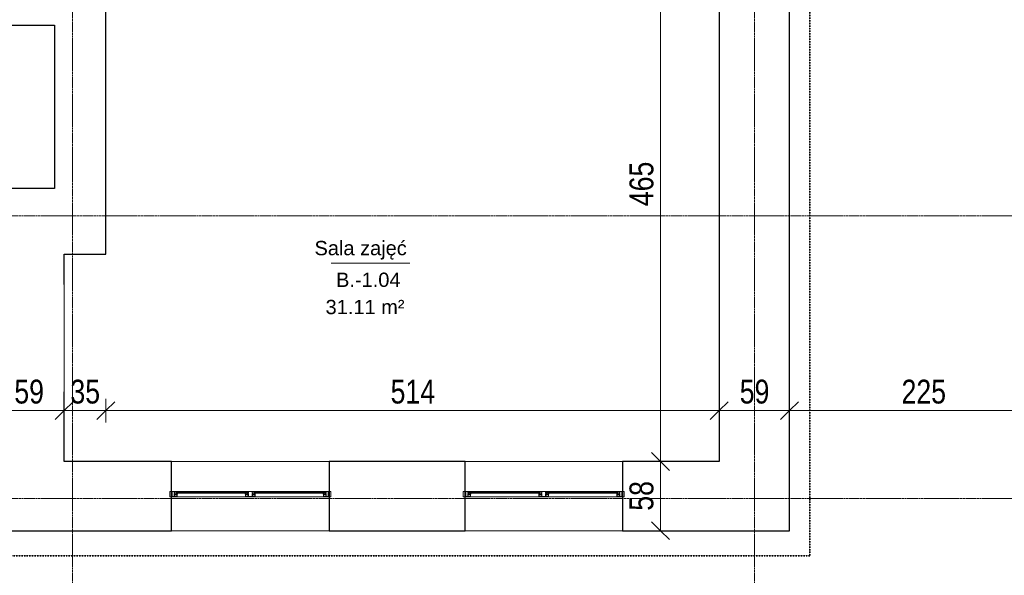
# Model space of a CAD drawing. Header units: millimetres. Extents: x -56641 to 6003, y -24465 to 16563.
# Tile 64 of 79: x -11126 to -2873, y -14208 to -9550. Entities that reach past the tile are written whole.
import ezdxf

# ---------------------------------------------------------------- set-up
doc = ezdxf.new("R2010")
doc.units = ezdxf.units.MM
doc.linetypes.add('__FK_przerywana', pattern=[3.2004, 1.6002, -1.6002])
doc.linetypes.add('Linia siatki', pattern=[22.225, 12.7, -3.175, 3.175, -3.175])
for name, color, linetype, lineweight in [('A-ANNO-DIMS', 7, 'Continuous', 5), ('A-ANNO-DIMS-100', 7, 'Continuous', 5), ('A-AREA-IDEN', 7, 'Continuous', 5), ('A-DETL-GENF', 7, 'Continuous', 5), ('A-GLAZ', 7, 'Continuous', 5), ('A-WALL', 7, 'Continuous', 5), ('G-IMPT', 7, 'Continuous', 5), ('S-GRID', 7, 'Continuous', 5)]:
    doc.layers.add(name, color=color, linetype=linetype, lineweight=lineweight)
doc.layers.add('A-DETL', color=7, linetype='Continuous', lineweight=5, true_color=0x00a600)
doc.styles.add('Arial_2', font='arial.ttf', dxfattribs={"width": 0.8, "height": 200})
doc.styles.add('Arial_3', font='arial.ttf', dxfattribs={"height": 120})
doc.dimstyles.new('REVIT_standard', dxfattribs={"dimscale": 304.8, "dimtxt": 204.05188, "dimasz": 0.492126, "dimexe": 0.328084, "dimexo": 0.0625, "dimgap": 0, "dimtad": 1, "dimdec": 0, "dimlfac": 0.1, "dimzin": 0, "dimdsep": 46, "dimtxsty": 'Arial_2', "dimblk1": 'OBLIQUE', "dimblk2": 'OBLIQUE', "dimsah": 1, "dimcen": 0.09, "dimazin": 0, "dimtfac": 1, "dimtdec": 4, "dimtix": 1, "dimtmove": 0, "dimatfit": 3, "dimfxl": 0.328084, "dimfxlon": 1, "dimtvp": 1, "dimtolj": 1, "dimtzin": 0, "dimarcsym": 2})

# ---------------------------------------------------------------- blocks, each defined once
blk = doc.blocks.new('Aluprof_MB-45_I_Alu_Window-FIX-4-panel_ENG_R-00495 - 1230 x 1486-1784365-RZUT PIWNICY')
at = {"layer": 'A-DETL-GENF'}
for p, q in [((-43.5, 40), (-610, 40)), ((-610, 31), (-43.5, 31)), ((-610, 25), (-43.5, 25)), ((610, 40), (43.5, 40)), ((43.5, 31), (610, 31)), ((43.5, 25), (610, 25)), ((-38.7, -5), (-613.3, -5)), ((613.2, -5), (11.1, -5))]:
    blk.add_line(p, q, dxfattribs=at)
at = {"layer": 'A-GLAZ', "color": 55, "true_color": 0xafaf3c}
for p, q in [((-675, 40), (-660, 40)), ((-675, -5), (-675, 40)), ((-660, 40), (-660, -5)), ((675, 40), (660, 40)), ((660, 40), (660, -5)), ((675, -5), (675, 40)), ((-660, -5), (-675, -5)), ((660, -5), (675, -5))]:
    blk.add_line(p, q, dxfattribs=at)
at = {"layer": 'G-IMPT'}
for p, q in [((-622.7, 25), (-622.4, 25)), ((-613.2, 21.4), (-615.1, 21.4)), ((-613, 16.6), (-612.9, 18.3)), ((-611.9, 16.4), (-612.8, 16.4)), ((-612.6, 22.3), (-612.7, 21.8)), ((-612.4, 25), (-610.9, 25)), ((-609.9, 23.3), (-611.1, 17.1)), ((-43.6, 23.3), (-42.4, 17.1)), ((-41.1, 25), (-42.6, 25)), ((-41.6, 16.4), (-40.7, 16.4)), ((-40.9, 22.3), (-40.8, 21.8)), ((-40.5, 16.6), (-40.6, 18.3)), ((-40.3, 21.4), (-38.4, 21.4)), ((-30.8, 25), (-31.1, 25)), ((30.8, 25), (31.1, 25)), ((40.3, 21.4), (38.4, 21.4)), ((40.5, 16.6), (40.6, 18.3)), ((41.6, 16.4), (40.7, 16.4)), ((40.9, 22.3), (40.8, 21.8)), ((41.1, 25), (42.6, 25)), ((43.6, 23.3), (42.4, 17.1)), ((609.9, 23.3), (611.1, 17.1)), ((612.4, 25), (610.9, 25)), ((611.9, 16.4), (612.8, 16.4)), ((612.6, 22.3), (612.7, 21.8)), ((613, 16.6), (612.9, 18.3)), ((613.2, 21.4), (615.1, 21.4)), ((622.7, 25), (622.4, 25))]:
    blk.add_line(p, q, dxfattribs=at)
at = {"layer": 'G-IMPT', "flags": 128}
for points in [[(-610, 39.5), (-610.5, 40), (-660, 40), (-660, 36.4), (-658.5, 36), (-658, 36), (-658, 38), (-655, 38), (-655, 28.3), (-654.8, 28.1), (-655, 27.9), (-655, 20), (-658, 20), (-658, 22), (-658.5, 22), (-660, 21.6), (-660, 13.4), (-658.5, 13), (-658, 13), (-658, 15), (-655, 15), (-655, 6.2), (-654.8, 6), (-655, 5.8), (-655, -3), (-658, -3), (-658, -1), (-658.5, -1), (-660, -1.4), (-660, -5), (-631, -5), (-631, -1.4), (-632.5, -1), (-633, -1), (-633, -3), (-636, -3), (-636, 5.8), (-636.2, 6), (-636, 6.2), (-636, 15), (-633, 15), (-633, 13), (-632.5, 13), (-631, 13.4), (-631, 24.1), (-631.2, 24.3), (-632, 24.3), (-632.2, 24.1), (-632.2, 22.8), (-636, 22.8), (-636, 27.9), (-636.2, 28.1), (-636, 28.3), (-636, 33.3), (-632.2, 33.3), (-632.2, 32), (-632, 31.8), (-631.2, 31.8), (-631, 32), (-631, 34.5), (-631.2, 34.7), (-634.5, 34.7), (-634.5, 36), (-636, 36), (-636, 38.4), (-620, 38.4), (-620, 36), (-621.5, 36), (-621.5, 35), (-618, 35), (-617, 36), (-618.5, 36), (-618.5, 38.5), (-611.5, 38.5), (-611.5, 36), (-613, 36), (-612, 35), (-610, 35)], [(-637.6, 21.8), (-637.1, 21.3), (-632.5, 21.3), (-632.5, 16.5), (-637.1, 16.5), (-637.6, 16), (-637.6, -3.4), (-653.4, -3.4), (-653.4, 16), (-653.9, 16.5), (-658.5, 16.5), (-658.5, 18.5), (-653.9, 18.5), (-653.4, 19), (-653.4, 38.4), (-637.6, 38.4)], [(-633.2, -0.8), (-633.3, -1.2), (-633.9, -1.4), (-635, -0.7), (-634.7, 0.2), (-629.8, 0.2), (-629.8, -3.1), (-629.3, -3.6), (-615.4, -3.6), (-614.4, -2.6), (-614.4, 11.3), (-614.9, 11.8), (-632.2, 11.8), (-635.1, 11.8), (-635.5, 12.7), (-633.6, 14.5), (-633.2, 14.4), (-633.2, 12.8), (-631, 12.8), (-614.8, 12.8), (-614.3, 13.3), (-614.3, 15.5), (-615.5, 15.5), (-620.6, 17.4), (-621, 17.9), (-620.9, 18.3), (-620.2, 18.5), (-615.3, 16.7), (-614.5, 16.7), (-614.8, 18.5), (-613.5, 18.5), (-613, 18), (-613, -4.7), (-613.3, -5), (-631, -5), (-631, -0.8)], [(-616.3, 31.1), (-617.9, 31.1), (-618.7, 31), (-620, 31), (-620.3, 31.3), (-620, 34.7), (-619.7, 35), (-610.3, 35), (-610, 34.7), (-609.7, 31.3), (-610, 31), (-611.3, 31), (-612.1, 31.1), (-613.7, 31.1), (-614.4, 31), (-615.6, 31)], [(-37.2, 31.1), (-35.6, 31.1), (-34.8, 31), (-33.5, 31), (-33.2, 31.3), (-33.5, 34.7), (-33.8, 35), (-43.2, 35), (-43.5, 34.7), (-43.8, 31.3), (-43.5, 31), (-42.2, 31), (-41.4, 31.1), (-39.8, 31.1), (-39.1, 31), (-37.9, 31)], [(43, 40), (43.5, 39.5), (43.5, 35), (41.5, 35), (40.5, 36), (42, 36), (42, 38.5), (35, 38.5), (35, 36), (36.5, 36), (35.5, 35), (32, 35), (32, 36), (33.5, 36), (33.5, 38.2), (17.5, 38.2), (17.5, 36), (19, 36), (19, 34.7), (22.3, 34.7), (22.5, 34.5), (22.5, 32), (22.3, 31.8), (21.5, 31.8), (21.3, 32), (21.3, 33.3), (17.4, 33.3), (17.4, 28.3), (17.2, 28.1), (17.4, 27.9), (17.4, 22.8), (21.3, 22.8), (21.3, 24.1), (21.5, 24.3), (22.3, 24.3), (22.5, 24.1), (22.5, 13.4), (21, 13), (20.5, 13), (20.5, 15), (17.5, 15), (17.5, 6.2), (17.3, 6), (17.5, 5.8), (17.5, -3), (20.5, -3), (20.5, -1), (21, -1), (22.5, -1.4), (22.5, -5), (-22.5, -5), (-22.5, -1.4), (-21, -1), (-20.5, -1), (-20.5, -3), (-17.5, -3), (-17.5, 5.8), (-17.3, 6), (-17.5, 6.2), (-17.5, 15), (-20.5, 15), (-20.5, 13), (-21, 13), (-22.5, 13.4), (-22.5, 24.1), (-22.3, 24.3), (-21.5, 24.3), (-21.3, 24.1), (-21.3, 22.8), (-17.4, 22.8), (-17.4, 27.9), (-17.2, 28.1), (-17.4, 28.3), (-17.4, 33.3), (-21.3, 33.3), (-21.3, 32), (-21.5, 31.8), (-22.3, 31.8), (-22.5, 32), (-22.5, 34.5), (-22.3, 34.7), (-19, 34.7), (-19, 36), (-17.5, 36), (-17.5, 38.4), (-33.5, 38.4), (-33.5, 36), (-32, 36), (-32, 35), (-35.5, 35), (-36.5, 36), (-35, 36), (-35, 38.5), (-42, 38.5), (-42, 36), (-40.5, 36), (-41.5, 35), (-43.5, 35), (-43.5, 39.5), (-43, 40)], [(-20.3, -0.8), (-20.2, -1.2), (-19.6, -1.4), (-18.5, -0.7), (-18.8, 0.2), (-23.7, 0.2), (-23.7, -3.1), (-24.2, -3.6), (-38.1, -3.6), (-39.1, -2.6), (-39.1, 11.3), (-38.6, 11.8), (-21.3, 11.8), (-18.4, 11.8), (-18, 12.7), (-19.9, 14.5), (-20.3, 14.4), (-20.3, 12.8), (-22.5, 12.8), (-38.7, 12.8), (-39.2, 13.3), (-39.2, 15.5), (-38, 15.5), (-32.9, 17.4), (-32.5, 17.9), (-32.6, 18.3), (-33.3, 18.5), (-38.2, 16.7), (-39, 16.7), (-38.7, 18.5), (-40, 18.5), (-40.5, 18), (-40.5, -4.7), (-40.3, -5), (-22.5, -5), (-22.5, -0.8)], [(-15.7, 38.2), (15.7, 38.2), (15.7, 21.5), (16.2, 21), (20.7, 21), (20.7, 16.8), (16.2, 16.8), (15.7, 16.3), (15.7, -3.2), (-15.7, -3.2), (-15.7, 16.3), (-16.2, 16.8), (-20.7, 16.8), (-20.7, 21), (-16.2, 21), (-15.7, 21.5)], [(20.3, -0.8), (20.2, -1.2), (19.6, -1.4), (18.5, -0.7), (18.8, 0.2), (23.7, 0.2), (23.7, -3.1), (24.2, -3.6), (38.1, -3.6), (39.1, -2.6), (39.1, 11.3), (38.6, 11.8), (21.3, 11.8), (18.4, 11.8), (18, 12.7), (19.9, 14.5), (20.3, 14.4), (20.3, 12.8), (22.5, 12.8), (38.7, 12.8), (39.2, 13.3), (39.2, 15.5), (38, 15.5), (32.9, 17.4), (32.5, 17.9), (32.6, 18.3), (33.3, 18.5), (38.2, 16.7), (39, 16.7), (38.7, 18.5), (40, 18.5), (40.5, 18), (40.5, -4.7), (40.2, -5), (22.5, -5), (22.5, -0.8)], [(37.2, 31.1), (35.6, 31.1), (34.8, 31), (33.5, 31), (33.2, 31.3), (33.5, 34.7), (33.8, 35), (43.2, 35), (43.5, 34.7), (43.8, 31.3), (43.5, 31), (42.2, 31), (41.4, 31.1), (39.8, 31.1), (39.1, 31), (37.9, 31)], [(616.3, 31.1), (617.9, 31.1), (618.7, 31), (620, 31), (620.3, 31.3), (620, 34.7), (619.7, 35), (610.3, 35), (610, 34.7), (609.7, 31.3), (610, 31), (611.3, 31), (612.1, 31.1), (613.7, 31.1), (614.4, 31), (615.6, 31)], [(610, 39.5), (610.5, 40), (660, 40), (660, 36.4), (658.5, 36), (658, 36), (658, 38), (655, 38), (655, 28.3), (654.8, 28.1), (655, 27.9), (655, 20), (658, 20), (658, 22), (658.5, 22), (660, 21.6), (660, 13.4), (658.5, 13), (658, 13), (658, 15), (655, 15), (655, 6.2), (654.8, 6), (655, 5.8), (655, -3), (658, -3), (658, -1), (658.5, -1), (660, -1.4), (660, -5), (631, -5), (631, -1.4), (632.5, -1), (633, -1), (633, -3), (636, -3), (636, 5.8), (636.2, 6), (636, 6.2), (636, 15), (633, 15), (633, 13), (632.5, 13), (631, 13.4), (631, 24.1), (631.2, 24.3), (632, 24.3), (632.2, 24.1), (632.2, 22.8), (636, 22.8), (636, 27.9), (636.2, 28.1), (636, 28.3), (636, 33.3), (632.2, 33.3), (632.2, 32), (632, 31.8), (631.2, 31.8), (631, 32), (631, 34.5), (631.2, 34.7), (634.5, 34.7), (634.5, 36), (636, 36), (636, 38.4), (620, 38.4), (620, 36), (621.5, 36), (621.5, 35), (618, 35), (617, 36), (618.5, 36), (618.5, 38.5), (611.5, 38.5), (611.5, 36), (613, 36), (612, 35), (610, 35)], [(633.2, -0.8), (633.3, -1.2), (633.9, -1.4), (635, -0.7), (634.7, 0.2), (629.8, 0.2), (629.8, -3.1), (629.3, -3.6), (615.4, -3.6), (614.4, -2.6), (614.4, 11.3), (614.9, 11.8), (632.2, 11.8), (635.1, 11.8), (635.5, 12.7), (633.6, 14.5), (633.2, 14.4), (633.2, 12.8), (631, 12.8), (614.8, 12.8), (614.3, 13.3), (614.3, 15.5), (615.5, 15.5), (620.6, 17.4), (621, 17.9), (620.9, 18.3), (620.2, 18.5), (615.3, 16.7), (614.5, 16.7), (614.8, 18.5), (613.5, 18.5), (613, 18), (613, -4.7), (613.2, -5), (631, -5), (631, -0.8)], [(637.6, 21.8), (637.1, 21.3), (632.5, 21.3), (632.5, 16.5), (637.1, 16.5), (637.6, 16), (637.6, -3.4), (653.4, -3.4), (653.4, 16), (653.9, 16.5), (658.5, 16.5), (658.5, 18.5), (653.9, 18.5), (653.4, 19), (653.4, 38.4), (637.6, 38.4)]]:
    blk.add_lwpolyline(points, close=True, dxfattribs=at)
for points in [[(-564, 31), (-624, 31), (-624, 25), (-564, 25)], [(-617, 35), (-617, 36), (-617.5, 36), (-617.5, 36.5), (-617.3, 36.9), (-616.5, 38), (-613.5, 38), (-612.7, 36.9), (-612.5, 36.5), (-612.5, 36), (-613, 36), (-613, 35)], [(-613.1, 18.5), (-615.2, 18.5), (-615.4, 17.7)], [(-89.5, 31), (-29.5, 31), (-29.5, 25), (-89.5, 25)], [(-36.5, 35), (-36.5, 36), (-36, 36), (-36, 36.5), (-36.2, 36.9), (-37, 38), (-40, 38), (-40.8, 36.9), (-41, 36.5), (-41, 36), (-40.5, 36), (-40.5, 35)], [(-40.4, 18.5), (-38.3, 18.5), (-38.1, 17.7)], [(89.5, 31), (29.5, 31), (29.5, 25), (89.5, 25)], [(36.5, 35), (36.5, 36), (36, 36), (36, 36.5), (36.2, 36.9), (37, 38), (40, 38), (40.8, 36.9), (41, 36.5), (41, 36), (40.5, 36), (40.5, 35)], [(40.4, 18.5), (38.3, 18.5), (38.1, 17.7)], [(564, 31), (624, 31), (624, 25), (564, 25)], [(617, 35), (617, 36), (617.5, 36), (617.5, 36.5), (617.3, 36.9), (616.5, 38), (613.5, 38), (612.7, 36.9), (612.5, 36.5), (612.5, 36), (613, 36), (613, 35)], [(613.1, 18.5), (615.2, 18.5), (615.4, 17.7)]]:
    blk.add_lwpolyline(points, dxfattribs=at)
at = {"layer": 'G-IMPT'}
for centre in [(-615, 36.3), (-38.5, 36.3), (38.5, 36.3), (615, 36.3)]:
    blk.add_circle(centre, 1, dxfattribs=at)
for centre, radius, start, end in [((-622.8, 24.2), 0.82, 88.33093, 254.19358), ((-626.2, 13), 10.9, 24.19058, 72.93094), ((-623, 17.9), 7.1, 38.40868, 84.72539), ((-617, 22.7), 0.57, 216.65409, 311.4905), ((-612.3, 20.2), 4.82, 91.8339, 154.52196), ((-615.9, 17.8), 0.5, 224.78238, 345), ((-612.3, 21), 3.53, 72.08194, 164.27363), ((-615.1, 22), 0.606, 180.93869, 274.75771), ((-613.4, 22), 0.711, 284.27239, 341.44843), ((-613.1, 18.3), 0.2, 355, 90), ((-612.8, 16.6), 0.2, 175, 270), ((-611.2, 22), 1.38, 95.87146, 168.09123), ((-611.9, 17.2), 0.8, 270, 355.72082), ((-611.4, 23.9), 0.492, 278.45107, 68.44385), ((-611, 23.8), 1.19, 335.9195, 86.10212), ((-42.5, 23.8), 1.19, 93.89788, 204.0805), ((-42.1, 23.9), 0.492, 111.55615, 261.54893), ((-41.6, 17.2), 0.8, 184.27918, 270), ((-41.2, 21), 3.53, 15.72637, 107.91806), ((-42.3, 22), 1.38, 11.90877, 84.12854), ((-41.2, 20.2), 4.82, 25.47804, 88.1661), ((-40.1, 22), 0.711, 198.55157, 255.72761), ((-40.7, 16.6), 0.2, 270, 5), ((-40.4, 18.3), 0.2, 90, 185), ((-38.4, 22), 0.606, 265.24229, 359.06131), ((-37.6, 17.8), 0.5, 195, 315.21762), ((-27.3, 13), 10.9, 107.06906, 155.80942), ((-36.5, 22.7), 0.57, 228.5095, 323.34591), ((-30.5, 17.9), 7.1, 95.27461, 141.59132), ((-30.7, 24.2), 0.82, 285.80642, 91.66907), ((30.7, 24.2), 0.82, 88.33093, 254.19358), ((27.3, 13), 10.9, 24.19058, 72.93094), ((30.5, 17.9), 7.1, 38.40868, 84.72539), ((36.5, 22.7), 0.57, 216.65409, 311.4905), ((41.2, 20.2), 4.82, 91.8339, 154.52196), ((37.6, 17.8), 0.5, 224.78238, 345), ((41.2, 21), 3.53, 72.08194, 164.27363), ((38.4, 22), 0.606, 180.93869, 274.75771), ((40.1, 22), 0.711, 284.27239, 341.44843), ((40.4, 18.3), 0.2, 355, 90), ((40.7, 16.6), 0.2, 175, 270), ((42.3, 22), 1.38, 95.87146, 168.09123), ((41.6, 17.2), 0.8, 270, 355.72082), ((42.1, 23.9), 0.492, 278.45107, 68.44385), ((42.5, 23.8), 1.19, 335.9195, 86.10212), ((611, 23.8), 1.19, 93.89788, 204.0805), ((611.4, 23.9), 0.492, 111.55615, 261.54893), ((611.9, 17.2), 0.8, 184.27918, 270), ((612.3, 21), 3.53, 15.72637, 107.91806), ((611.2, 22), 1.38, 11.90877, 84.12854), ((612.3, 20.2), 4.82, 25.47804, 88.1661), ((613.4, 22), 0.711, 198.55157, 255.72761), ((612.8, 16.6), 0.2, 270, 5), ((613.1, 18.3), 0.2, 90, 185), ((615.1, 22), 0.606, 265.24229, 359.06131), ((615.9, 17.8), 0.5, 195, 315.21762), ((626.2, 13), 10.9, 107.06906, 155.80942), ((617, 22.7), 0.57, 228.5095, 323.34591), ((623, 17.9), 7.1, 95.27461, 141.59132), ((622.8, 24.2), 0.82, 285.80642, 91.66907)]:
    blk.add_arc(centre, radius, start, end, dxfattribs=at)
blk = doc.blocks.new('DIMBLOCK38-RZUT PIWNICY')
at = {"layer": 'A-ANNO-DIMS-100', "color": 250, "true_color": 0x303030, "transparency": 16777216}
for p, q in [((-11343.4, -12827.6), (-11343.4, -12727.6)), ((-11343.4, -12827.6), (-11268.4, -12752.6)), ((-10753.4, -12827.6), (-10753.4, -12727.6)), ((-10753.4, -12827.6), (-10678.4, -12752.6)), ((-11343.4, -12827.6), (-11418.4, -12902.6)), ((-11343.4, -12827.6), (-10753.4, -12827.6)), ((-11343.4, -12827.6), (-11343.4, -12927.6)), ((-10753.4, -12827.6), (-10828.4, -12902.6)), ((-10753.4, -12827.6), (-10753.4, -12927.6))]:
    blk.add_line(p, q, dxfattribs=at)
at = {"layer": 'A-ANNO-DIMS-100', "color": 0, "transparency": 16777216, "insert": (-11170.8, -12568), "char_height": 200, "width": 293.835, "attachment_point": 1, "line_spacing_factor": 0.941778, "style": 'Arial_2'}
blk.add_mtext('59', dxfattribs=at)
blk = doc.blocks.new('_Oblique')
at = {"color": 0, "linetype": 'ByBlock', "lineweight": -2}
blk.add_line((-0.5, -0.5), (0.5, 0.5), dxfattribs=at)
blk = doc.blocks.new('DIMBLOCK39-RZUT PIWNICY')
at = {"layer": 'A-ANNO-DIMS-100', "color": 250, "true_color": 0x303030, "transparency": 16777216}
for p, q in [((-10753.4, -12827.6), (-10753.4, -12727.6)), ((-10753.4, -12827.6), (-10678.4, -12752.6)), ((-10403.4, -12827.6), (-10403.4, -12727.6)), ((-10403.4, -12827.6), (-10328.4, -12752.6)), ((-10753.4, -12827.6), (-10828.4, -12902.6)), ((-10753.4, -12827.6), (-10403.4, -12827.6)), ((-10753.4, -12827.6), (-10753.4, -12927.6)), ((-10403.4, -12827.6), (-10478.4, -12902.6)), ((-10403.4, -12827.6), (-10403.4, -12927.6))]:
    blk.add_line(p, q, dxfattribs=at)
at = {"layer": 'A-ANNO-DIMS-100', "color": 0, "transparency": 16777216, "insert": (-10700.8, -12568), "char_height": 200, "width": 293.835, "attachment_point": 1, "line_spacing_factor": 0.941778, "style": 'Arial_2'}
blk.add_mtext('35', dxfattribs=at)
blk = doc.blocks.new('DIMBLOCK40-RZUT PIWNICY')
at = {"layer": 'A-ANNO-DIMS-100', "color": 250, "true_color": 0x303030, "transparency": 16777216}
for p, q in [((-10403.4, -12827.6), (-10403.4, -12727.6)), ((-10403.4, -12827.6), (-10328.4, -12752.6)), ((-5263.4, -12827.6), (-5263.4, -12727.6)), ((-5263.4, -12827.6), (-5188.4, -12752.6)), ((-10403.4, -12827.6), (-10478.4, -12902.6)), ((-10403.4, -12827.6), (-5263.4, -12827.6)), ((-10403.4, -12827.6), (-10403.4, -12927.6)), ((-5263.4, -12827.6), (-5338.4, -12902.6)), ((-5263.4, -12827.6), (-5263.4, -12927.6))]:
    blk.add_line(p, q, dxfattribs=at)
at = {"layer": 'A-ANNO-DIMS-100', "color": 0, "transparency": 16777216, "insert": (-8017.1, -12568), "char_height": 200, "width": 440.752, "attachment_point": 1, "line_spacing_factor": 0.941778, "style": 'Arial_2'}
blk.add_mtext('514', dxfattribs=at)
blk = doc.blocks.new('DIMBLOCK41-RZUT PIWNICY')
at = {"layer": 'A-ANNO-DIMS-100', "color": 250, "true_color": 0x303030, "transparency": 16777216}
for p, q in [((-5263.4, -12827.6), (-5263.4, -12727.6)), ((-5263.4, -12827.6), (-5188.4, -12752.6)), ((-4673.4, -12827.6), (-4673.4, -12727.6)), ((-4673.4, -12827.6), (-4598.4, -12752.6)), ((-5263.4, -12827.6), (-5338.4, -12902.6)), ((-5263.4, -12827.6), (-4673.4, -12827.6)), ((-5263.4, -12827.6), (-5263.4, -12927.6)), ((-4673.4, -12827.6), (-4748.4, -12902.6)), ((-4673.4, -12827.6), (-4673.4, -12927.6))]:
    blk.add_line(p, q, dxfattribs=at)
at = {"layer": 'A-ANNO-DIMS-100', "color": 0, "transparency": 16777216, "insert": (-5090.8, -12568), "char_height": 200, "width": 293.835, "attachment_point": 1, "line_spacing_factor": 0.941778, "style": 'Arial_2'}
blk.add_mtext('59', dxfattribs=at)
blk = doc.blocks.new('DIMBLOCK42-RZUT PIWNICY')
at = {"layer": 'A-ANNO-DIMS-100', "color": 250, "true_color": 0x303030, "transparency": 16777216}
for p, q in [((-4673.4, -12827.6), (-4673.4, -12727.6)), ((-4673.4, -12827.6), (-4598.4, -12752.6)), ((-2428.4, -12827.6), (-2428.4, -12727.6)), ((-2428.4, -12827.6), (-2353.4, -12752.6)), ((-4673.4, -12827.6), (-4748.4, -12902.6)), ((-4673.4, -12827.6), (-2428.4, -12827.6)), ((-4673.4, -12827.6), (-4673.4, -12927.6)), ((-2428.4, -12827.6), (-2503.4, -12902.6)), ((-2428.4, -12827.6), (-2428.4, -12927.6))]:
    blk.add_line(p, q, dxfattribs=at)
at = {"layer": 'A-ANNO-DIMS-100', "color": 0, "transparency": 16777216, "insert": (-3734.6, -12568), "char_height": 200, "width": 440.752, "attachment_point": 1, "line_spacing_factor": 0.941778, "style": 'Arial_2'}
blk.add_mtext('225', dxfattribs=at)
blk = doc.blocks.new('DIMBLOCK107-RZUT PIWNICY')
at = {"layer": 'A-ANNO-DIMS-100', "color": 250, "true_color": 0x303030, "transparency": 16777216}
for p, q in [((-5755.1, -8604.4), (-5830.1, -8529.4)), ((-5755.1, -8604.4), (-5855.1, -8604.4)), ((-5755.1, -8604.4), (-5755.1, -13254.4)), ((-5755.1, -8604.4), (-5680.1, -8679.4)), ((-5755.1, -8604.4), (-5655.1, -8604.4)), ((-5755.1, -13254.4), (-5830.1, -13179.4)), ((-5755.1, -13254.4), (-5855.1, -13254.4)), ((-5755.1, -13254.4), (-5680.1, -13329.4)), ((-5755.1, -13254.4), (-5655.1, -13254.4))]:
    blk.add_line(p, q, dxfattribs=at)
at = {"layer": 'A-ANNO-DIMS-100', "color": 0, "transparency": 16777216, "insert": (-6014.8, -11113.1), "char_height": 200, "width": 440.752, "attachment_point": 1, "rotation": 90, "line_spacing_factor": 0.941778, "style": 'Arial_2'}
blk.add_mtext('465', dxfattribs=at)
blk = doc.blocks.new('DIMBLOCK108-RZUT PIWNICY')
at = {"layer": 'A-ANNO-DIMS-100', "color": 250, "true_color": 0x303030, "transparency": 16777216}
for p, q in [((-5755.1, -13254.4), (-5830.1, -13179.4)), ((-5755.1, -13254.4), (-5855.1, -13254.4)), ((-5755.1, -13254.4), (-5755.1, -13834.4)), ((-5755.1, -13254.4), (-5680.1, -13329.4)), ((-5755.1, -13254.4), (-5655.1, -13254.4)), ((-5755.1, -13834.4), (-5830.1, -13759.4)), ((-5755.1, -13834.4), (-5855.1, -13834.4)), ((-5755.1, -13834.4), (-5680.1, -13909.4)), ((-5755.1, -13834.4), (-5655.1, -13834.4))]:
    blk.add_line(p, q, dxfattribs=at)
at = {"layer": 'A-ANNO-DIMS-100', "color": 0, "transparency": 16777216, "insert": (-6014.8, -13666.8), "char_height": 200, "width": 293.835, "attachment_point": 1, "rotation": 90, "line_spacing_factor": 0.941778, "style": 'Arial_2'}
blk.add_mtext('58', dxfattribs=at)
blk = doc.blocks.new('AN_pomieszczenia - Room Tag With Area-359654-RZUT PIWNICY')
at = {"layer": 'A-AREA-IDEN'}
for p in [(-3.295, 0), (3.295, 0)]:
    blk.add_line(p, (0, 0), dxfattribs=at)

msp = doc.modelspace()

# ---------------------------------------------------------------- linework, layer by layer
at = {"layer": 'A-DETL', "color": 6, "linetype": '__FK_przerywana', "lineweight": 35, "true_color": 0xff00ff}
for p, q in [((-4503.416, -6164.407), (-4503.416, -14044.407)), ((-4503.416, -14044.407), (-13373.816, -14044.407))]:
    msp.add_line(p, q, dxfattribs=at)
at = {"layer": 'A-WALL', "lineweight": 25}
for p, q in [((-4673.416, -13834.407), (-4673.416, -7440.407)), ((-10403.416, -11514.407), (-10403.416, -8604.407)), ((-5263.416, -8604.407), (-5263.416, -13254.407)), ((-11633.416, -9594.407), (-10833.416, -9594.407)), ((-10833.416, -9594.407), (-10833.416, -10964.407)), ((-10833.416, -10964.407), (-11343.416, -10964.407)), ((-10753.416, -11514.407), (-10403.416, -11514.407)), ((-10753.416, -11769.407), (-10753.416, -11514.407)), ((-10753.416, -13254.407), (-10753.416, -12669.407)), ((-9853.416, -13254.407), (-10753.416, -13254.407)), ((-9853.416, -13834.407), (-9853.416, -13254.407)), ((-7393.416, -13254.407), (-8533.416, -13254.407)), ((-8533.416, -13254.407), (-8533.416, -13834.407)), ((-7393.416, -13834.407), (-7393.416, -13254.407)), ((-5263.416, -13254.407), (-6073.416, -13254.407)), ((-6073.416, -13254.407), (-6073.416, -13834.407)), ((-11343.416, -13834.407), (-9853.416, -13834.407)), ((-8533.416, -13834.407), (-7393.416, -13834.407)), ((-6073.416, -13834.407), (-4673.416, -13834.407))]:
    msp.add_line(p, q, dxfattribs=at)
at = {"layer": 'A-WALL'}
for p, q in [((-10753.416, -11769.407), (-10753.416, -12669.407)), ((-9853.416, -13254.407), (-8533.416, -13254.407)), ((-7393.416, -13254.407), (-6073.416, -13254.407)), ((-8533.416, -13834.407), (-9853.416, -13834.407)), ((-6073.416, -13834.407), (-7393.416, -13834.407))]:
    msp.add_line(p, q, dxfattribs=at)
at = {"layer": 'S-GRID', "linetype": 'Linia siatki'}
for p, q in [((-10683.416, 10521.572), (-10683.416, -21375.488)), ((-4968.416, 10521.572), (-4968.416, -21375.488)), ((-55866.741, -11194.407), (1287.74, -11194.407)), ((-55866.741, -13564.407), (1287.74, -13564.407))]:
    msp.add_line(p, q, dxfattribs=at)

# ---------------------------------------------------------------- block references
at = {"layer": 'A-AREA-IDEN', "xscale": 99.99999999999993, "yscale": 99.99999999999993, "zscale": 99.99999999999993}
msp.add_blockref('AN_pomieszczenia - Room Tag With Area-359654-RZUT PIWNICY', (-8186.529, -11590), dxfattribs=at)
at = {"layer": 'A-GLAZ', "color": 55, "true_color": 0xafaf3c}
for p in [(-9193.416, -13544.407), (-6733.416, -13544.407)]:
    msp.add_blockref('Aluprof_MB-45_I_Alu_Window-FIX-4-panel_ENG_R-00495 - 1230 x 1486-1784365-RZUT PIWNICY', p, dxfattribs=at)

# ---------------------------------------------------------------- texts
at = {"layer": 'A-AREA-IDEN', "char_height": 120, "attachment_point": 1, "style": 'Arial_3'}
for s, insert, width in [('Sala zajęć ', (-8655, -11404.634), 2115.20244), ('B.-1.04', (-8474.193, -11670.419), 705.485), ('31.11 m²', (-8562.148, -11898.733), 857.80562)]:
    msp.add_mtext(s, dxfattribs=dict(at, insert=insert, width=width))

# ---------------------------------------------------------------- dimensions: what is measured, and where the dimension line sits
at = {"layer": 'A-ANNO-DIMS', "color": 250, "true_color": 0x303030}
for base, p1, p2, override, picture, middle in [((-5755.118, -13254.407), (-5655.118, -8604.407), (-5655.118, -13254.407), {"dimpost": '<>', "dimfxl": 4650}, 'DIMBLOCK107-RZUT PIWNICY', (-5857.233, -10929.407)), ((-5755.118, -13834.407), (-5655.118, -13254.407), (-5655.118, -13834.407), {"dimpost": '<>', "dimfxl": 580}, 'DIMBLOCK108-RZUT PIWNICY', (-5857.233, -13544.407))]:
    dim = msp.add_linear_dim(base=base, p1=p1, p2=p2, angle=90, dimstyle='REVIT_standard', override=override, dxfattribs=at)
    dim.commit()
    dim.dimension.update_dxf_attribs({"geometry": picture, "text_midpoint": middle})
for base, p1, p2, override, picture, middle in [((-10753.416, -12827.618), (-11343.416, -12727.618), (-10753.416, -12727.618), {"dimpost": '<>', "dimfxl": 590}, 'DIMBLOCK38-RZUT PIWNICY', (-11048.416, -12725.503)), ((-10403.416, -12827.618), (-10753.416, -12727.618), (-10403.416, -12727.618), {"dimpost": '<>', "dimfxl": 350}, 'DIMBLOCK39-RZUT PIWNICY', (-10578.416, -12725.435)), ((-5263.416, -12827.618), (-10403.416, -12727.618), (-5263.416, -12727.618), {"dimpost": '<>', "dimfxl": 5140}, 'DIMBLOCK40-RZUT PIWNICY', (-7833.416, -12725.503)), ((-4673.416, -12827.618), (-5263.416, -12727.618), (-4673.416, -12727.618), {"dimpost": '<>', "dimfxl": 590}, 'DIMBLOCK41-RZUT PIWNICY', (-4968.416, -12725.503)), ((-2428.41602307, -12827.617563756), (-4673.41602307, -12727.617563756), (-2428.41602307, -12727.617563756), {"dimpost": '<>', "dimfxl": 2245}, 'DIMBLOCK42-RZUT PIWNICY', (-3550.91602307, -12725.502965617))]:
    dim = msp.add_linear_dim(base=base, p1=p1, p2=p2, dimstyle='REVIT_standard', override=override, dxfattribs=at)
    dim.commit()
    dim.dimension.update_dxf_attribs({"geometry": picture, "text_midpoint": middle})

doc.saveas('drawing.dxf')
